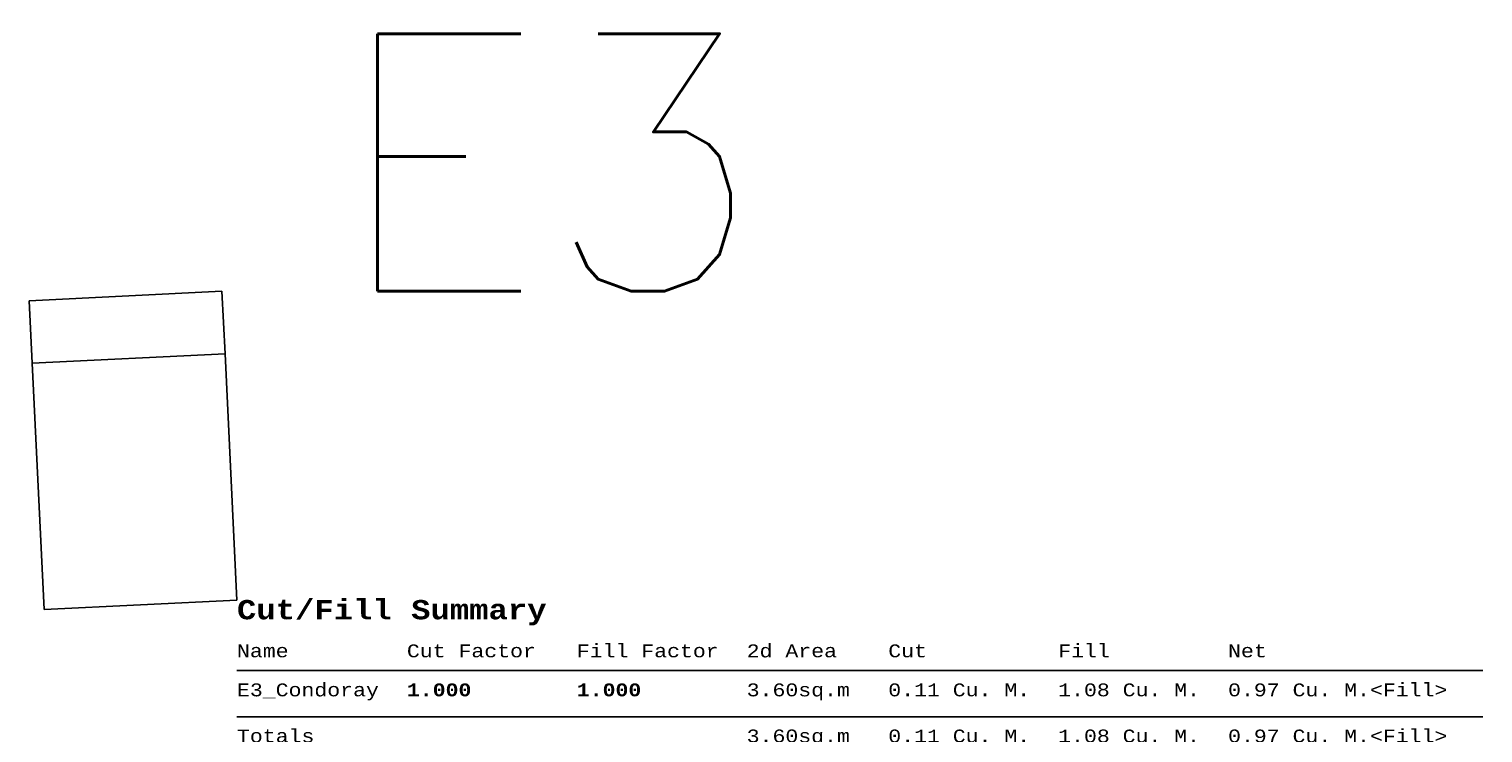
# Model space of a CAD drawing. Header units: metres. Extents: x 376037 to 376412, y 8568061 to 8568110.
# Tile 3 of 5: x 376267.41 to 376278.7, y 8568085.98 to 8568091.45. Entities that reach past the tile are written whole.
import ezdxf

# ---------------------------------------------------------------- set-up
doc = ezdxf.new("R2010")
doc.units = ezdxf.units.M
doc.layers.add('Con_Datum_E3', color=3, linetype='Continuous')
doc.styles.get("Standard").update_dxf_attribs({"font": 'simplex.shx'})

# ---------------------------------------------------------------- blocks, each defined once
blk = doc.blocks.new('*U80', base_point=(376269, 8568087, 508.7))
for p, q in [((376269, 8568032.2, 508.7), (377237, 8568032.2, 508.7)), ((376269, 8567996.4, 508.7), (377237, 8567996.4, 508.7))]:
    blk.add_line(p, q)
at = {"char_height": 5, "attachment_point": 1}
for s, insert in [('{\\fCourier New|b1|i0|c0|p49;\\H3X;Cut/Fill Summary}\\P\\P', (376269, 8568087, 508.7)), ('{\\fCourier New|b0|i0|c0|p49;\\H2X;Name}^I', (376269, 8568052.5, 508.7)), ('{\\fCourier New|b0|i0|c0|p49;\\H2X;Cut Factor}^I', (376401, 8568052.5, 508.7)), ('{\\fCourier New|b0|i0|c0|p49;\\H2X;Fill Factor}^I', (376533, 8568052.5, 508.7)), ('{\\fCourier New|b0|i0|c0|p49;\\H2X;2d Area}^I', (376665, 8568052.5, 508.7)), ('{\\fCourier New|b0|i0|c0|p49;\\H2X;Cut}^I', (376775, 8568052.5, 508.7)), ('{\\fCourier New|b0|i0|c0|p49;\\H2X;Fill}^I', (376907, 8568052.5, 508.7)), ('{\\fCourier New|b0|i0|c0|p49;\\H2X;Net}^I', (377039, 8568052.5, 508.7)), ('{\\fCourier New|b0|i0|c0|p49;\\H2X;E3_Condoray}^I', (376269, 8568022.2, 508.7)), ('{\\fCourier New|b1|i0|c0|p49;\\H2X;1.000}^I', (376401, 8568022.2, 508.7)), ('{\\fCourier New|b1|i0|c0|p49;\\H2X;1.000}^I', (376533, 8568022.2, 508.7)), ('{\\fCourier New|b0|i0|c0|p49;\\H2X;3.60sq.m}^I', (376665, 8568022.2, 508.7)), ('{\\fCourier New|b0|i0|c0|p49;\\H2X;0.11 Cu. M.}^I', (376775, 8568022.2, 508.7)), ('{\\fCourier New|b0|i0|c0|p49;\\H2X;1.08 Cu. M.}^I', (376907, 8568022.2, 508.7)), ('{\\fCourier New|b0|i0|c0|p49;\\H2X;0.97 Cu. M.<Fill>}^I', (377039, 8568022.2, 508.7)), ('{\\fCourier New|b0|i0|c0|p49;\\H2X;Totals}^I', (376269, 8567986.4, 508.7)), ('{\\fCourier New|b0|i0|c0|p49;\\H2X;3.60sq.m}^I', (376665, 8567986.4, 508.7)), ('{\\fCourier New|b0|i0|c0|p49;\\H2X;0.11 Cu. M.}^I', (376775, 8567986.4, 508.7)), ('{\\fCourier New|b0|i0|c0|p49;\\H2X;1.08 Cu. M.}^I', (376907, 8567986.4, 508.7)), ('{\\fCourier New|b0|i0|c0|p49;\\H2X;0.97 Cu. M.<Fill>}^I', (377039, 8567986.4, 508.7))]:
    blk.add_mtext(s, dxfattribs=dict(at, insert=insert))

msp = doc.modelspace()

# ---------------------------------------------------------------- linework, layer by layer
at = {"layer": 'Con_Datum_E3'}
for points in [[(376268.906, 8568089.41, 507.6), (376267.408, 8568089.337, 507.6)], [(376268.906, 8568089.41, 507.6), (376268.93, 8568088.924, 507.6), (376269.023, 8568087.013, 508.743)], [(376267.408, 8568089.337, 507.6), (376267.431, 8568088.851, 507.6), (376267.525, 8568086.94, 508.743)], [(376268.93, 8568088.924, 507.6), (376267.431, 8568088.851, 507.6)], [(376269.023, 8568087.013, 508.743), (376267.525, 8568086.94, 508.743)]]:
    msp.add_polyline3d(points, dxfattribs=at)

# ---------------------------------------------------------------- block references
at = {"xscale": 0.01, "yscale": 0.01, "zscale": 0.01}
msp.add_blockref('*U80', (376269.023, 8568087.013, 508.743), dxfattribs=at)

# ---------------------------------------------------------------- texts
at = {"layer": 'Con_Datum_E3'}
msp.add_text('E3', height=2, dxfattribs=at).set_placement((376269.772, 8568089.41, 507.6))

doc.saveas('drawing.dxf')
